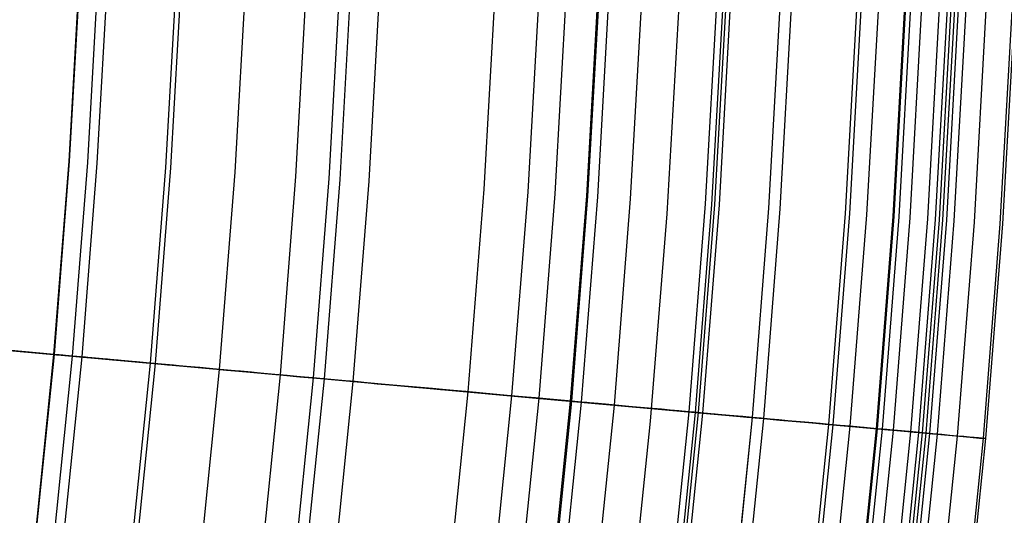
# Model space of a CAD drawing. Header units: millimetres. Extents: x -14 to 488, y -50 to 50.
# Tile 76 of 256: x 239.07 to 242.59, y -3.5 to -1.73. Entities that reach past the tile are written whole.
import ezdxf

# ---------------------------------------------------------------- set-up
doc = ezdxf.new("R2010")
doc.units = ezdxf.units.MM
doc.header["$MEASUREMENT"] = 0
doc.layers.add('Default', color=7, linetype='Continuous')

msp = doc.modelspace()

# ---------------------------------------------------------------- linework, layer by layer
at = {"layer": 'Default'}
for points in [[(239.3121, -0.1931), (239.3046, -0.8686), (239.2818, -1.5498), (239.2434, -2.2364), (239.189, -2.9277), (239.1181, -3.6234), (239.0306, -4.3229), (238.926, -5.0256), (238.804, -5.731), (238.6644, -6.4385), (238.5069, -7.1475), (238.3312, -7.8573), (238.1373, -8.5674), (237.9248, -9.2769), (237.6937, -9.9853), (237.4439, -10.6919), (237.1752, -11.3958), (236.8877, -12.0965), (236.5813, -12.7932), (236.2561, -13.4851)], [(239.3138, -0.1931), (239.3063, -0.8686), (239.2836, -1.5499), (239.2451, -2.2365), (239.1907, -2.9279), (239.1199, -3.6236), (239.0323, -4.3231), (238.9277, -5.0259), (238.8057, -5.7313), (238.6661, -6.4389), (238.5086, -7.1479), (238.3329, -7.8578), (238.139, -8.5678), (237.9265, -9.2774), (237.6954, -9.9859), (237.4455, -10.6925), (237.1768, -11.3965), (236.8893, -12.0972), (236.5829, -12.7939), (236.2576, -13.4858)], [(239.3792, -0.1931), (239.3717, -0.8701), (239.3489, -1.5528), (239.3104, -2.2409), (239.2558, -2.9338), (239.1848, -3.631), (239.0971, -4.332), (238.9922, -5.0363), (238.87, -5.7432), (238.7301, -6.4523), (238.5722, -7.1628), (238.3962, -7.8742), (238.2018, -8.5858), (237.9889, -9.297), (237.7573, -10.0069), (237.5069, -10.715), (237.2376, -11.4205), (236.9495, -12.1228), (236.6424, -12.821), (236.3164, -13.5144)], [(239.4131, -0.1931), (239.4055, -0.8708), (239.3827, -1.5543), (239.3442, -2.2432), (239.2896, -2.9368), (239.2185, -3.6348), (239.1306, -4.3366), (239.0257, -5.0416), (238.9033, -5.7494), (238.7632, -6.4592), (238.6052, -7.1706), (238.429, -7.8828), (238.2344, -8.5951), (238.0212, -9.3071), (237.7894, -10.0178), (237.5387, -10.7267), (237.2691, -11.433), (236.9806, -12.136), (236.6732, -12.835), (236.3469, -13.5292)], [(239.6594, -0.1931), (239.6518, -0.8763), (239.6288, -1.5653), (239.5899, -2.2597), (239.5349, -2.9589), (239.4632, -3.6626), (239.3747, -4.37), (239.2689, -5.0807), (239.1455, -5.7942), (239.0043, -6.5098), (238.845, -7.2269), (238.6673, -7.9448), (238.4712, -8.6629), (238.2563, -9.3806), (238.0226, -10.0971), (237.7699, -10.8117), (237.4981, -11.5237), (237.2073, -12.2323), (236.8974, -12.937), (236.5685, -13.6367)], [(239.6766, -0.1931), (239.669, -0.8767), (239.646, -1.5661), (239.6071, -2.2609), (239.552, -2.9605), (239.4803, -3.6645), (239.3917, -4.3723), (239.2859, -5.0835), (239.1624, -5.7973), (239.0211, -6.5133), (238.8617, -7.2308), (238.684, -7.9491), (238.4877, -8.6677), (238.2727, -9.3857), (238.0389, -10.1026), (237.786, -10.8176), (237.5142, -11.53), (237.2232, -12.2391), (236.9131, -12.9441), (236.584, -13.6443)], [(239.9073, -0.1931), (239.8997, -0.8818), (239.8765, -1.5764), (239.8373, -2.2763), (239.7818, -2.9812), (239.7096, -3.6905), (239.6203, -4.4037), (239.5137, -5.1201), (239.3893, -5.8393), (239.247, -6.5607), (239.0864, -7.2835), (238.9073, -8.0072), (238.7096, -8.7311), (238.4929, -9.4546), (238.2573, -10.1768), (238.0026, -10.8972), (237.7287, -11.6149), (237.4355, -12.3293), (237.1231, -13.0396), (236.7915, -13.745)], [(240.1252, -0.1931), (240.1175, -0.8866), (240.0941, -1.5861), (240.0547, -2.291), (239.9988, -3.0008), (239.9261, -3.7151), (239.8362, -4.4332), (239.7288, -5.1547), (239.6035, -5.879), (239.4602, -6.6054), (239.2985, -7.3333), (239.1182, -8.0621), (238.919, -8.7911), (238.7009, -9.5196), (238.4636, -10.2469), (238.2071, -10.9724), (237.9313, -11.6951), (237.636, -12.4145), (237.3215, -13.1298), (236.9875, -13.8402)], [(240.2442, -0.1931), (240.2365, -0.8893), (240.213, -1.5914), (240.1734, -2.299), (240.1173, -3.0115), (240.0443, -3.7285), (239.9541, -4.4494), (239.8463, -5.1736), (239.7206, -5.9006), (239.5767, -6.6298), (239.4143, -7.3605), (239.2333, -8.0921), (239.0334, -8.8238), (238.8145, -9.5551), (238.5763, -10.2852), (238.3188, -11.0134), (238.0419, -11.7389), (237.7456, -12.4611), (237.4298, -13.1791), (237.0946, -13.8922)], [(240.2832, -0.1931), (240.2755, -0.8901), (240.252, -1.5931), (240.2124, -2.3016), (240.1562, -3.015), (240.0831, -3.7329), (239.9928, -4.4547), (239.8848, -5.1798), (239.7589, -5.9077), (239.6149, -6.6378), (239.4523, -7.3694), (239.2711, -8.1019), (239.0709, -8.8346), (238.8517, -9.5668), (238.6132, -10.2978), (238.3554, -11.0269), (238.0782, -11.7533), (237.7815, -12.4763), (237.4653, -13.1952), (237.1297, -13.9092)], [(240.3872, -0.1931), (240.3794, -0.8924), (240.3558, -1.5978), (240.3161, -2.3086), (240.2597, -3.0243), (240.1864, -3.7446), (240.0957, -4.4688), (239.9874, -5.1963), (239.8611, -5.9266), (239.7166, -6.6591), (239.5535, -7.3932), (239.3717, -8.1281), (239.1709, -8.8632), (238.9509, -9.5978), (238.7116, -10.3312), (238.453, -11.0627), (238.1748, -11.7916), (237.8771, -12.517), (237.5599, -13.2383), (237.2232, -13.9546)], [(240.7995, -0.1931), (240.7917, -0.9016), (240.7678, -1.6161), (240.7275, -2.3362), (240.6704, -3.0614), (240.5961, -3.7911), (240.5043, -4.5247), (240.3946, -5.2618), (240.2666, -6.0017), (240.1202, -6.7438), (239.955, -7.4874), (239.7708, -8.2319), (239.5673, -8.9766), (239.3445, -9.7209), (239.1021, -10.4639), (238.8401, -11.205), (238.5583, -11.9434), (238.2567, -12.6783), (237.9353, -13.409)], [(240.957, -0.1931), (240.9491, -0.9051), (240.9251, -1.6232), (240.8846, -2.3468), (240.8272, -3.0755), (240.7526, -3.8088), (240.6603, -4.5461), (240.55, -5.2868), (240.4215, -6.0303), (240.2743, -6.7761), (240.1083, -7.5234), (239.9232, -8.2716), (239.7187, -9.02), (239.4948, -9.7679), (239.2512, -10.5146), (238.9878, -11.2593), (238.7047, -12.0013), (238.4016, -12.7399), (238.0786, -13.4742)], [(241.0543, -0.1931), (241.0463, -0.9073), (241.0223, -1.6275), (240.9817, -2.3533), (240.9241, -3.0843), (240.8492, -3.8198), (240.7567, -4.5593), (240.6461, -5.3022), (240.5171, -6.048), (240.3695, -6.796), (240.203, -7.5456), (240.0173, -8.2961), (239.8122, -9.0467), (239.5876, -9.7969), (239.3433, -10.5459), (239.0791, -11.2929), (238.7951, -12.0371), (238.4911, -12.7779), (238.1672, -13.5145)], [(241.1672, -0.1931), (241.1593, -0.9098), (241.1351, -1.6325), (241.0944, -2.3609), (241.0366, -3.0944), (240.9615, -3.8325), (240.8686, -4.5746), (240.7576, -5.3202), (240.6282, -6.0686), (240.48, -6.8192), (240.3129, -7.5714), (240.1266, -8.3245), (239.9208, -9.0778), (239.6954, -9.8306), (239.4502, -10.5822), (239.1852, -11.3318), (238.9001, -12.0787), (238.5951, -12.8221), (238.27, -13.5612)], [(238.2752, -13.5636), (238.6004, -12.8243), (238.9055, -12.0808), (239.1906, -11.3338), (239.4557, -10.5841), (239.7009, -9.8323), (239.9263, -9.0794), (240.1322, -8.326), (240.3185, -7.5727), (240.4857, -6.8204), (240.6338, -6.0696), (240.7633, -5.3211), (240.8743, -4.5754), (240.9672, -3.8332), (241.0423, -3.0949), (241.1001, -2.3613), (241.1409, -1.6328), (241.165, -0.9099), (241.173, -0.1931)], [(241.2066, -0.1931), (241.1987, -0.9106), (241.1745, -1.6343), (241.1337, -2.3636), (241.0758, -3.098), (241.0006, -3.8369), (240.9076, -4.58), (240.7965, -5.3264), (240.6669, -6.0757), (240.5186, -6.8273), (240.3513, -7.5804), (240.1647, -8.3344), (239.9587, -9.0887), (239.733, -9.8424), (239.4875, -10.5949), (239.2221, -11.3454), (238.9367, -12.0932), (238.6313, -12.8375), (238.3058, -13.5775)], [(241.3247, -0.1931), (241.3167, -0.9133), (241.2924, -1.6396), (241.2515, -2.3715), (241.1934, -3.1086), (241.1179, -3.8503), (241.0246, -4.596), (240.913, -5.3452), (240.783, -6.0972), (240.6341, -6.8515), (240.4662, -7.6074), (240.279, -8.3642), (240.0722, -9.1211), (239.8457, -9.8776), (239.5993, -10.6329), (239.3329, -11.3861), (239.0465, -12.1367), (238.74, -12.8837), (238.4133, -13.6264)], [(238.5315, -13.6856), (238.8628, -12.9333), (239.1751, -12.1729), (239.4566, -11.4358), (239.7202, -10.692), (239.9656, -9.942), (240.1928, -9.1863), (240.4017, -8.4253), (240.5921, -7.6595), (240.7639, -6.8893), (240.9169, -6.1152), (241.044, -5.3817), (241.1542, -4.6456), (241.2476, -3.907), (241.3241, -3.1666), (241.3836, -2.4245), (241.4261, -1.6814), (241.4517, -0.9374), (241.4602, -0.1931)], [(238.5315, -13.6856), (238.8628, -12.9333), (239.1751, -12.1729), (239.4566, -11.4358), (239.7202, -10.692), (239.9656, -9.942), (240.1928, -9.1863), (240.4017, -8.4253), (240.5921, -7.6595), (240.7639, -6.8893), (240.9169, -6.1152), (241.044, -5.3817), (241.1542, -4.6456), (241.2476, -3.907), (241.3241, -3.1666), (241.3836, -2.4245), (241.4261, -1.6814), (241.4517, -0.9374), (241.4602, -0.1931)], [(241.5929, -0.1931), (241.5848, -0.9192), (241.5604, -1.6515), (241.5191, -2.3895), (241.4606, -3.1327), (241.3844, -3.8805), (241.2903, -4.6324), (241.1778, -5.3878), (241.0467, -6.146), (240.8967, -6.9066), (240.7273, -7.6687), (240.5386, -8.4317), (240.3301, -9.1949), (240.1017, -9.9577), (239.8533, -10.7192), (239.5847, -11.4787), (239.2959, -12.2354), (238.9868, -12.9886), (238.6575, -13.7374)], [(241.6159, -0.1931), (241.6078, -0.9197), (241.5833, -1.6525), (241.542, -2.3911), (241.4835, -3.1347), (241.4073, -3.8831), (241.3131, -4.6355), (241.2005, -5.3914), (241.0693, -6.1502), (240.9191, -6.9113), (240.7497, -7.6739), (240.5608, -8.4375), (240.3522, -9.2013), (240.1236, -9.9645), (239.875, -10.7266), (239.6063, -11.4866), (239.3173, -12.2439), (239.008, -12.9976), (238.6784, -13.747)], [(241.6265, -0.1931), (241.6185, -0.92), (241.594, -1.653), (241.5526, -2.3918), (241.4941, -3.1357), (241.4178, -3.8843), (241.3236, -4.6369), (241.2111, -5.3931), (241.0798, -6.1522), (240.9296, -6.9135), (240.7601, -7.6764), (240.5711, -8.4402), (240.3624, -9.2042), (240.1338, -9.9677), (239.8851, -10.73), (239.6163, -11.4903), (239.3272, -12.2478), (239.0178, -13.0017), (238.6881, -13.7514)], [(241.6426, -0.1931), (241.6345, -0.9203), (241.61, -1.6537), (241.5687, -2.3928), (241.51, -3.1371), (241.4338, -3.8861), (241.3395, -4.6391), (241.2269, -5.3957), (241.0956, -6.1551), (240.9453, -6.9168), (240.7757, -7.68), (240.5866, -8.4442), (240.3778, -9.2086), (240.1491, -9.9725), (239.9003, -10.7352), (239.6313, -11.4958), (239.3421, -12.2537), (239.0325, -13.008), (238.7027, -13.758)], [(241.8202, -0.1931), (241.8121, -0.9243), (241.7874, -1.6616), (241.7459, -2.4048), (241.6869, -3.1531), (241.6103, -3.9061), (241.5155, -4.6632), (241.4023, -5.4239), (241.2702, -6.1874), (241.1191, -6.9532), (240.9486, -7.7206), (240.7585, -8.4889), (240.5486, -9.2575), (240.3186, -10.0255), (240.0685, -10.7923), (239.798, -11.5571), (239.5072, -12.3191), (239.196, -13.0775), (238.8644, -13.8316)], [(241.8205, -0.1931), (241.8123, -0.9243), (241.7877, -1.6617), (241.7461, -2.4048), (241.6872, -3.1531), (241.6105, -3.9061), (241.5158, -4.6633), (241.4025, -5.4239), (241.2705, -6.1874), (241.1194, -6.9533), (240.9489, -7.7207), (240.7588, -8.489), (240.5488, -9.2576), (240.3189, -10.0256), (240.0687, -10.7924), (239.7983, -11.5572), (239.5075, -12.3192), (239.1963, -13.0776), (238.8646, -13.8317)], [(241.8608, -0.1931), (241.8526, -0.9252), (241.828, -1.6635), (241.7864, -2.4075), (241.7274, -3.1567), (241.6506, -3.9107), (241.5557, -4.6687), (241.4423, -5.4303), (241.3101, -6.1948), (241.1588, -6.9615), (240.9881, -7.7299), (240.7978, -8.4992), (240.5876, -9.2687), (240.3573, -10.0376), (240.1069, -10.8054), (239.8361, -11.5711), (239.545, -12.334), (239.2334, -13.0934), (238.9013, -13.8483)], [(242.0944, -0.1931), (242.0862, -0.9303), (242.0613, -1.6739), (242.0194, -2.4232), (241.96, -3.1777), (241.8827, -3.937), (241.7871, -4.7004), (241.6729, -5.4674), (241.5398, -6.2373), (241.3874, -7.0095), (241.2155, -7.7833), (241.0238, -8.558), (240.8122, -9.3329), (240.5803, -10.1073), (240.3281, -10.8805), (240.0554, -11.6516), (239.7622, -12.42), (239.4483, -13.1847), (239.1139, -13.9451)], [(242.1098, -0.1931), (242.1016, -0.9307), (242.0768, -1.6746), (242.0348, -2.4242), (241.9754, -3.1791), (241.898, -3.9387), (241.8024, -4.7025), (241.6882, -5.4698), (241.555, -6.2401), (241.4026, -7.0126), (241.2306, -7.7868), (241.0388, -8.5619), (240.827, -9.3372), (240.595, -10.112), (240.3427, -10.8855), (240.0699, -11.657), (239.7765, -12.4257), (239.4626, -13.1908), (239.128, -13.9515)], [(242.1718, -0.1931), (242.1636, -0.9321), (242.1387, -1.6773), (242.0967, -2.4284), (242.0371, -3.1847), (241.9596, -3.9457), (241.8639, -4.7109), (241.7494, -5.4797), (241.616, -6.2514), (241.4632, -7.0254), (241.2909, -7.801), (241.0988, -8.5775), (240.8866, -9.3542), (240.6542, -10.1305), (240.4014, -10.9054), (240.1281, -11.6784), (239.8342, -12.4485), (239.5196, -13.215), (239.1844, -13.9771)], [(242.2655, -0.1931), (242.2572, -0.9341), (242.2323, -1.6815), (242.1901, -2.4347), (242.1304, -3.1931), (242.0527, -3.9563), (241.9566, -4.7236), (241.8419, -5.4946), (241.7081, -6.2684), (241.5549, -7.0446), (241.3821, -7.8224), (241.1894, -8.6011), (240.9766, -9.38), (240.7436, -10.1584), (240.4901, -10.9356), (240.216, -11.7107), (239.9212, -12.483), (239.6058, -13.2516), (239.2697, -14.0159)], [(242.2692, -0.1931), (242.261, -0.9342), (242.2361, -1.6817), (242.1939, -2.4349), (242.1342, -3.1934), (242.0565, -3.9567), (241.9604, -4.7242), (241.8456, -5.4952), (241.7118, -6.2691), (241.5586, -7.0454), (241.3858, -7.8232), (241.1931, -8.602), (240.9803, -9.381), (240.7472, -10.1595), (240.4937, -10.9368), (240.2195, -11.712), (239.9248, -12.4844), (239.6093, -13.2531), (239.2731, -14.0175)], [(242.2868, -0.1931), (242.2786, -0.9346), (242.2536, -1.6825), (242.2114, -2.4361), (242.1517, -3.195), (242.0739, -3.9587), (241.9778, -4.7265), (241.8629, -5.4979), (241.729, -6.2723), (241.5758, -7.049), (241.4029, -7.8272), (241.2101, -8.6064), (240.9972, -9.3859), (240.7639, -10.1648), (240.5103, -10.9424), (240.236, -11.718), (239.9411, -12.4908), (239.6254, -13.26), (239.2891, -14.0247)], [(242.3263, -0.1931), (242.3181, -0.9355), (242.2931, -1.6842), (242.2509, -2.4388), (242.191, -3.1986), (242.1132, -3.9632), (242.017, -4.7319), (241.902, -5.5042), (241.7679, -6.2795), (241.6145, -7.0571), (241.4414, -7.8363), (241.2484, -8.6164), (241.0352, -9.3968), (240.8017, -10.1766), (240.5477, -10.9552), (240.2731, -11.7317), (239.9778, -12.5054), (239.6618, -13.2754), (239.3251, -14.0411)], [(242.3894, -0.1931), (242.3812, -0.9369), (242.3561, -1.687), (242.3138, -2.443), (242.2539, -3.2042), (242.1759, -3.9703), (242.0795, -4.7405), (241.9643, -5.5142), (241.83, -6.291), (241.6762, -7.07), (241.5028, -7.8507), (241.3094, -8.6323), (241.0959, -9.4141), (240.8619, -10.1954), (240.6075, -10.9755), (240.3324, -11.7534), (240.0365, -12.5286), (239.7199, -13.3001), (239.3825, -14.0672)], [(242.4178, -0.1931), (242.4095, -0.9375), (242.3844, -1.6883), (242.3421, -2.4449), (242.2821, -3.2068), (242.204, -3.9735), (242.1075, -4.7443), (241.9922, -5.5187), (241.8578, -6.2961), (241.704, -7.0758), (241.5304, -7.8572), (241.3368, -8.6394), (241.1231, -9.4219), (240.8889, -10.2039), (240.6343, -10.9846), (240.3589, -11.7632), (240.0628, -12.539), (239.746, -13.3112), (239.4083, -14.0789)], [(242.4311, -0.1931), (242.4229, -0.9378), (242.3978, -1.6889), (242.3554, -2.4458), (242.2954, -3.208), (242.2173, -3.975), (242.1208, -4.7461), (242.0055, -5.5209), (241.871, -6.2986), (241.7171, -7.0786), (241.5434, -7.8602), (241.3498, -8.6428), (241.1359, -9.4256), (240.9017, -10.2079), (240.6469, -10.9889), (240.3715, -11.7678), (240.0753, -12.5439), (239.7583, -13.3164), (239.4205, -14.0845)], [(242.444, -0.1931), (242.4357, -0.9381), (242.4106, -1.6895), (242.3682, -2.4466), (242.3082, -3.2091), (242.2301, -3.9764), (242.1335, -4.7479), (242.0181, -5.5229), (241.8836, -6.3009), (241.7296, -7.0812), (241.5559, -7.8632), (241.3622, -8.646), (241.1483, -9.4291), (240.914, -10.2117), (240.6591, -10.993), (240.3835, -11.7722), (240.0872, -12.5487), (239.7701, -13.3215), (239.4322, -14.0898)], [(242.4576, -0.1931), (242.4493, -0.9384), (242.4242, -1.6901), (242.3818, -2.4476), (242.3218, -3.2104), (242.2436, -3.9779), (242.147, -4.7497), (242.0316, -5.5251), (241.897, -6.3034), (241.743, -7.084), (241.5692, -7.8663), (241.3754, -8.6495), (241.1614, -9.4329), (240.927, -10.2158), (240.672, -10.9974), (240.3963, -11.777), (240.0999, -12.5537), (239.7827, -13.3268)], [(242.4846, -0.1931), (242.4763, -0.939), (242.4511, -1.6913), (242.4087, -2.4494), (242.3486, -3.2128), (242.2704, -3.981), (242.1737, -4.7534), (242.0582, -5.5293), (241.9235, -6.3083), (241.7693, -7.0895), (241.5954, -7.8724), (241.4015, -8.6562), (241.1873, -9.4403), (240.9527, -10.2238), (240.6975, -11.0061), (240.4216, -11.7862), (240.125, -12.5636), (239.8074, -13.3373)], [(242.5567, -0.1931), (242.5484, -0.9406), (242.5232, -1.6945), (242.4807, -2.4542), (242.4204, -3.2193), (242.3421, -3.9891), (242.2452, -4.7632), (242.1294, -5.5408), (241.9944, -6.3214), (241.8399, -7.1043), (241.6656, -7.8889), (241.4713, -8.6744), (241.2566, -9.4601), (241.0215, -10.2453), (240.7658, -11.0293), (240.4893, -11.8111), (240.192, -12.5902), (239.8738, -13.3655)], [(242.6497, -0.1931), (242.6413, -0.9427), (242.6161, -1.6986), (242.5735, -2.4605), (242.513, -3.2276), (242.4345, -3.9996), (242.3373, -4.7758), (242.2212, -5.5556), (242.0858, -6.3383), (241.9309, -7.1234), (241.7561, -7.9102), (241.5613, -8.6978), (241.346, -9.4857), (241.1103, -10.2731), (240.8538, -11.0592), (240.5766, -11.8432), (240.2785, -12.6244), (239.9594, -13.4019)], [(242.6587, -0.1931), (242.6503, -0.9429), (242.6251, -1.699), (242.5824, -2.4611), (242.522, -3.2284), (242.4434, -4.0006), (242.3462, -4.777), (242.2301, -5.557), (242.0947, -6.34), (241.9397, -7.1253), (241.7649, -7.9122), (241.57, -8.7001), (241.3547, -9.4882), (241.1189, -10.2758), (240.8624, -11.0621), (240.585, -11.8463), (240.2868, -12.6277), (239.9677, -13.4054)]]:
    msp.add_lwpolyline(points, dxfattribs=at)
at = {"layer": 'Default', "extrusion": (0.091365, 0.995817, 0)}
for points in [[(-240.604, 22.2174), (-240.6044, 22.1869), (-240.6055, 22.1561), (-240.6073, 22.125), (-240.61, 22.0937), (-240.6134, 22.0623), (-240.6176, 22.0306), (-240.6226, 21.9988), (-240.6285, 21.9669), (-240.6353, 21.9349), (-240.6429, 21.9028), (-240.6514, 21.8707), (-240.6607, 21.8386), (-240.671, 21.8065), (-240.6821, 21.7745), (-240.6942, 21.7425), (-240.7071, 21.7107), (-240.721, 21.679), (-240.7358, 21.6474), (-240.7515, 21.6161), (-240.7681, 21.5851), (-240.7856, 21.5543), (-240.804, 21.5239), (-240.8233, 21.4938), (-240.8434, 21.4641), (-240.8645, 21.4347), (-240.8863, 21.4059), (-240.909, 21.3775), (-240.9325, 21.3497), (-240.9568, 21.3223), (-240.9819, 21.2956), (-241.0077, 21.2694), (-241.0342, 21.2439), (-241.0614, 21.219), (-241.0893, 21.1948), (-241.1179, 21.1713), (-241.147, 21.1486), (-241.1768, 21.1265), (-241.207, 21.1053), (-241.2378, 21.0848), (-241.2691, 21.0651), (-241.3008, 21.0462), (-241.3329, 21.0281), (-241.3654, 21.0109), (-241.3982, 20.9945), (-241.4313, 20.9789), (-241.4647, 20.9642), (-241.4983, 20.9503), (-241.5322, 20.9373), (-241.5661, 20.9252), (-241.6002, 20.9139), (-241.6344, 20.9034), (-241.6687, 20.8938), (-241.7029, 20.885), (-241.7372, 20.8771), (-241.7714, 20.87), (-241.8055, 20.8636), (-241.8396, 20.8581), (-241.8735, 20.8534), (-241.9073, 20.8494), (-241.9408, 20.8462), (-241.9742, 20.8438), (-242.0073, 20.842), (-242.0402, 20.841), (-242.0728, 20.8407), (-242.1054, 20.841), (-242.1383, 20.842), (-242.1714, 20.8438), (-242.2048, 20.8462), (-242.2384, 20.8494), (-242.2721, 20.8534), (-242.306, 20.8581), (-242.3401, 20.8636), (-242.3742, 20.87), (-242.4084, 20.8771), (-242.4427, 20.885), (-242.477, 20.8938), (-242.5112, 20.9034), (-242.5454, 20.9139), (-242.5795, 20.9252), (-242.6135, 20.9373), (-242.6473, 20.9503), (-242.6809, 20.9642), (-242.7143, 20.9789), (-242.7474, 20.9945), (-242.7802, 21.0109), (-242.8127, 21.0281), (-242.8448, 21.0462), (-242.8766, 21.0651), (-242.9078, 21.0848), (-242.9386, 21.1053), (-242.9689, 21.1265), (-242.9986, 21.1486), (-243.0277, 21.1713), (-243.0563, 21.1948), (-243.0842, 21.219), (-243.1114, 21.2439), (-243.1379, 21.2694), (-243.1638, 21.2956), (-243.1888, 21.3223), (-243.2131, 21.3497), (-243.2366, 21.3775), (-243.2593, 21.4059), (-243.2812, 21.4347), (-243.3022, 21.4641), (-243.3223, 21.4938), (-243.3416, 21.5239), (-243.36, 21.5543), (-243.3775, 21.5851), (-243.3941, 21.6161), (-243.4098, 21.6474), (-243.4246, 21.679), (-243.4385, 21.7107), (-243.4514, 21.7425), (-243.4635, 21.7745), (-243.4747, 21.8065), (-243.4849, 21.8386), (-243.4943, 21.8707), (-243.5027, 21.9028), (-243.5103, 21.9349), (-243.5171, 21.9669), (-243.523, 21.9988), (-243.528, 22.0306), (-243.5322, 22.0623), (-243.5357, 22.0937), (-243.5383, 22.125), (-243.5401, 22.1561), (-243.5412, 22.1869), (-243.5416, 22.2174)], [(-243.5416, 22.2174), (-243.5412, 22.248), (-243.5401, 22.2788), (-243.5383, 22.3099), (-243.5357, 22.3411), (-243.5322, 22.3726), (-243.528, 22.4043), (-243.523, 22.436), (-243.5171, 22.468), (-243.5103, 22.5), (-243.5027, 22.532), (-243.4943, 22.5641), (-243.4849, 22.5963), (-243.4747, 22.6284), (-243.4635, 22.6604), (-243.4514, 22.6924), (-243.4385, 22.7242), (-243.4246, 22.7559), (-243.4098, 22.7874), (-243.3941, 22.8187), (-243.3775, 22.8498), (-243.36, 22.8806), (-243.3416, 22.911), (-243.3223, 22.9411), (-243.3022, 22.9708), (-243.2812, 23.0001), (-243.2593, 23.029), (-243.2366, 23.0574), (-243.2131, 23.0852), (-243.1888, 23.1125), (-243.1638, 23.1393), (-243.1379, 23.1654), (-243.1114, 23.191), (-243.0842, 23.2158), (-243.0563, 23.24), (-243.0277, 23.2635), (-242.9986, 23.2863), (-242.9689, 23.3083), (-242.9386, 23.3296), (-242.9078, 23.3501), (-242.8766, 23.3698), (-242.8448, 23.3887), (-242.8127, 23.4068), (-242.7802, 23.424), (-242.7474, 23.4404), (-242.7143, 23.456), (-242.6809, 23.4707), (-242.6473, 23.4845), (-242.6135, 23.4975), (-242.5795, 23.5097), (-242.5454, 23.521), (-242.5112, 23.5315), (-242.477, 23.5411), (-242.4427, 23.5498), (-242.4084, 23.5578), (-242.3742, 23.5649), (-242.3401, 23.5712), (-242.306, 23.5767), (-242.2721, 23.5815), (-242.2384, 23.5854), (-242.2048, 23.5886), (-242.1714, 23.5911), (-242.1383, 23.5928), (-242.1054, 23.5939), (-242.0728, 23.5942), (-242.0402, 23.5939), (-242.0073, 23.5928), (-241.9742, 23.5911), (-241.9408, 23.5886), (-241.9073, 23.5854), (-241.8735, 23.5815), (-241.8396, 23.5767), (-241.8055, 23.5712), (-241.7714, 23.5649), (-241.7372, 23.5578), (-241.7029, 23.5498), (-241.6687, 23.5411), (-241.6344, 23.5315), (-241.6002, 23.521), (-241.5661, 23.5097), (-241.5322, 23.4975), (-241.4983, 23.4845), (-241.4647, 23.4707), (-241.4313, 23.456), (-241.3982, 23.4404), (-241.3654, 23.424), (-241.3329, 23.4068), (-241.3008, 23.3887), (-241.2691, 23.3698), (-241.2378, 23.3501), (-241.207, 23.3296), (-241.1768, 23.3083), (-241.147, 23.2863), (-241.1179, 23.2635), (-241.0893, 23.24), (-241.0614, 23.2158), (-241.0342, 23.191), (-241.0077, 23.1654), (-240.9819, 23.1393), (-240.9568, 23.1125), (-240.9325, 23.0852), (-240.909, 23.0574), (-240.8863, 23.029), (-240.8645, 23.0001), (-240.8434, 22.9708), (-240.8233, 22.9411), (-240.804, 22.911), (-240.7856, 22.8806), (-240.7681, 22.8498), (-240.7515, 22.8187), (-240.7358, 22.7874), (-240.721, 22.7559), (-240.7071, 22.7242), (-240.6942, 22.6924), (-240.6821, 22.6604), (-240.671, 22.6284), (-240.6607, 22.5963), (-240.6514, 22.5641), (-240.6429, 22.532), (-240.6353, 22.5), (-240.6285, 22.468), (-240.6226, 22.436), (-240.6176, 22.4043), (-240.6134, 22.3726), (-240.61, 22.3411), (-240.6073, 22.3099), (-240.6055, 22.2788), (-240.6044, 22.248), (-240.604, 22.2174)]]:
    msp.add_lwpolyline(points, dxfattribs=at)
at = {"layer": 'Default'}
for points in [[(239.0308, -2.9135, 67.1065), (240.1562, -3.015, 58.875), (240.9538, -3.087, 51.8783), (241.4835, -3.1347, 46.0296), (242.0371, -3.1847, 37.0252), (242.3082, -3.2091, 30.0773), (242.331, -3.2112, 28.9443), (242.332, -3.2113, 28.4238), (242.3218, -3.2104, 27.9372), (242.3115, -3.2094, 27.7073), (242.2975, -3.2082, 27.487), (242.2797, -3.2066, 27.2763), (242.258, -3.2046, 27.0759), (242.2324, -3.2023, 26.8859), (242.2026, -3.1996, 26.7068), (242.1861, -3.1981, 26.6215), (242.1686, -3.1966, 26.539), (242.1501, -3.1949, 26.4594), (242.1304, -3.1931, 26.3827), (242.1096, -3.1912, 26.3083), (242.0875, -3.1892, 26.2357), (242.0643, -3.1871, 26.1648), (242.0401, -3.185, 26.0956), (242.0148, -3.1827, 26.0282), (241.9886, -3.1803, 25.9625), (241.9614, -3.1779, 25.8986), (241.9334, -3.1753, 25.8366), (241.9047, -3.1727, 25.7763), (241.8752, -3.1701, 25.7179), (241.8451, -3.1674, 25.6614), (241.8144, -3.1646, 25.6068), (241.7832, -3.1618, 25.554), (241.7515, -3.1589, 25.5031), (241.7194, -3.156, 25.4542), (241.6869, -3.1531, 25.4072), (241.6542, -3.1501, 25.3622), (241.6213, -3.1472, 25.3192), (241.5884, -3.1442, 25.2781), (241.5554, -3.1412, 25.2389), (241.5225, -3.1383, 25.2018), (241.4898, -3.1353, 25.1666), (241.4573, -3.1324, 25.1334), (241.4253, -3.1295, 25.1021), (241.3937, -3.1266, 25.0728), (241.3627, -3.1238, 25.0455), (241.3323, -3.1211, 25.0202), (241.3027, -3.1184, 24.9968), (241.2739, -3.1158, 24.9754), (241.246, -3.1133, 24.956), (241.2191, -3.1109, 24.9385), (241.2061, -3.1097, 24.9305), (241.1934, -3.1086, 24.923), (241.1533, -3.105, 24.9005), (241.1449, -3.1042, 24.8961), (241.1368, -3.1035, 24.8921), (241.1289, -3.1028, 24.8884), (241.1211, -3.102, 24.8849), (241.1132, -3.1013, 24.8816), (241.105, -3.1006, 24.8784), (241.0964, -3.0998, 24.8752), (241.0873, -3.099, 24.872), (241.0423, -3.0949, 24.8577)], [(241.0423, -3.0949, 24.8577), (240.9771, -3.0891, 24.8387), (240.9126, -3.0832, 24.8179), (240.8489, -3.0775, 24.7953), (240.7861, -3.0718, 24.7711), (240.7242, -3.0662, 24.7452), (240.6632, -3.0607, 24.7178), (240.6032, -3.0553, 24.6889), (240.5443, -3.05, 24.6585), (240.4865, -3.0448, 24.6268), (240.4299, -3.0397, 24.5938), (240.3745, -3.0347, 24.5595), (240.3203, -3.0298, 24.524), (240.2675, -3.025, 24.4873), (240.216, -3.0204, 24.4496), (240.1659, -3.0159, 24.4108), (240.1173, -3.0115, 24.3711), (240.0702, -3.0072, 24.3305), (240.0246, -3.0031, 24.289), (239.9805, -2.9991, 24.2467), (239.9379, -2.9953, 24.2037), (239.8967, -2.9916, 24.1601), (239.857, -2.988, 24.1159), (239.8187, -2.9845, 24.0711), (239.7818, -2.9812, 24.0259), (239.7463, -2.978, 23.9802), (239.7122, -2.9749, 23.9342), (239.6795, -2.972, 23.8879), (239.648, -2.9691, 23.8412), (239.6179, -2.9664, 23.7943), (239.589, -2.9638, 23.7472), (239.5613, -2.9613, 23.6999), (239.5349, -2.9589, 23.6525), (239.5096, -2.9567, 23.6049), (239.4855, -2.9545, 23.5572), (239.4625, -2.9524, 23.5094), (239.4407, -2.9504, 23.4616), (239.4199, -2.9486, 23.4137), (239.4002, -2.9468, 23.3657), (239.3815, -2.9451, 23.3176), (239.3638, -2.9435, 23.2695), (239.3471, -2.942, 23.2214), (239.3314, -2.9406, 23.1732), (239.3166, -2.9392, 23.1251), (239.3027, -2.938, 23.0769), (239.2776, -2.9357, 22.9805), (239.2558, -2.9338, 22.8843), (239.2372, -2.9321, 22.7881), (239.2217, -2.9307, 22.6922), (239.2092, -2.9296, 22.5964), (239.1997, -2.9287, 22.5007), (239.1929, -2.9281, 22.4053), (239.189, -2.9277, 22.31), (239.1877, -2.9276, 22.2148), (239.189, -2.9277, 22.1199), (239.1928, -2.9281, 22.0251), (239.1991, -2.9287, 21.9305), (239.208, -2.9295, 21.8361), (239.2193, -2.9305, 21.742), (239.2332, -2.9317, 21.648), (239.2495, -2.9332, 21.5543), (239.2683, -2.9349, 21.4608), (239.2896, -2.9368, 21.3677), (239.3133, -2.9389, 21.2748), (239.3395, -2.9413, 21.1822), (239.3683, -2.9439, 21.09), (239.3997, -2.9467, 20.9981), (239.4337, -2.9498, 20.9067), (239.4704, -2.9531, 20.8157), (239.5098, -2.9567, 20.7252), (239.552, -2.9605, 20.6352), (239.597, -2.9646, 20.5457), (239.645, -2.9689, 20.4569), (239.6959, -2.9735, 20.3689), (239.7499, -2.9783, 20.2816), (239.8072, -2.9835, 20.1953), (239.8676, -2.989, 20.1099), (239.9315, -2.9947, 20.0257), (239.9988, -3.0008, 19.9426), (240.0697, -3.0072, 19.8609), (240.1441, -3.0139, 19.7806), (240.1827, -3.0174, 19.7411), (240.2223, -3.021, 19.702), (240.2627, -3.0246, 19.6634), (240.3042, -3.0283, 19.6253), (240.3465, -3.0322, 19.5877), (240.3898, -3.0361, 19.5507), (240.4341, -3.0401, 19.5143), (240.4794, -3.0442, 19.4784), (240.5257, -3.0483, 19.4432), (240.5729, -3.0526, 19.4086), (240.6212, -3.0569, 19.3747), (240.6883, -3.063, 19.3294), (240.7065, -3.0646, 19.3166), (240.7251, -3.0663, 19.3029), (240.7442, -3.068, 19.2883), (240.7639, -3.0698, 19.2726), (240.7843, -3.0717, 19.2558), (240.8272, -3.0755, 19.2183), (240.8738, -3.0797, 19.175), (240.9241, -3.0843, 19.1253), (240.9784, -3.0892, 19.069), (241.0366, -3.0944, 19.0055), (241.0967, -3.0998, 18.9373), (241.1553, -3.1051, 18.8682), (241.2126, -3.1103, 18.797), (241.2692, -3.1154, 18.7226), (241.3253, -3.1205, 18.6436), (241.3812, -3.1255, 18.5591), (241.4373, -3.1306, 18.4678), (241.4941, -3.1357, 18.3684), (241.5516, -3.1409, 18.26), (241.6098, -3.1461, 18.1415), (241.6685, -3.1514, 18.0118), (241.7274, -3.1567, 17.87), (241.7863, -3.1621, 17.7151), (241.8449, -3.1673, 17.5462), (241.9029, -3.1726, 17.3627), (241.96, -3.1777, 17.1636), (242.0159, -3.1828, 16.9483), (242.0703, -3.1877, 16.7161), (242.1229, -3.1924, 16.4664), (242.1735, -3.197, 16.1986), (242.2216, -3.2013, 15.912), (242.267, -3.2054, 15.6061), (242.3486, -3.2128, 14.9339), (242.4159, -3.2189, 14.177), (242.467, -3.2235, 13.3305), (242.5, -3.2265, 12.3895), (242.522, -3.2284, 5.7896), (242.5204, -3.2283, 5.6241), (242.5155, -3.2279, 5.4622), (242.5074, -3.2271, 5.3039), (242.4961, -3.2261, 5.1493), (242.4817, -3.2248, 4.9982), (242.4643, -3.2232, 4.8508), (242.4438, -3.2214, 4.707), (242.4204, -3.2193, 4.5668), (242.3942, -3.2169, 4.4302), (242.3651, -3.2143, 4.2971), (242.3332, -3.2114, 4.1676), (242.2986, -3.2083, 4.0416), (242.2613, -3.2049, 3.919), (242.2215, -3.2013, 3.7997), (242.1791, -3.1975, 3.6838), (242.1342, -3.1934, 3.5711), (242.0868, -3.1892, 3.4617), (242.0371, -3.1847, 3.3554), (241.9849, -3.18, 3.2521), (241.9302, -3.175, 3.1517), (241.8731, -3.1699, 3.0541), (241.8136, -3.1645, 2.9593), (241.7516, -3.1589, 2.8671), (241.6872, -3.1531, 2.7774), (241.6203, -3.1471, 2.69), (241.5509, -3.1408, 2.6051), (241.4788, -3.1343, 2.5223), (241.404, -3.1276, 2.4417), (241.3264, -3.1206, 2.3632), (241.2459, -3.1133, 2.2867), (241.1624, -3.1058, 2.2121), (241.0758, -3.098, 2.1394), (240.9861, -3.0899, 2.0684), (240.893, -3.0815, 1.9992), (240.7965, -3.0728, 1.9318), (240.6966, -3.0637, 1.8661), (240.593, -3.0544, 1.8021), (240.4858, -3.0447, 1.74), (240.3747, -3.0347, 1.6796), (240.2597, -3.0243, 1.621), (240.1407, -3.0136, 1.5642), (240.0176, -3.0025, 1.5092), (239.8904, -2.991, 1.4561), (239.7591, -2.9792, 1.405), (239.6235, -2.9669, 1.3559), (239.4836, -2.9543, 1.3088), (239.3393, -2.9413, 1.2638), (239.1907, -2.9279, 1.2211), (239.0376, -2.9141, 1.1805)]]:
    msp.add_polyline3d(points, dxfattribs=at)

doc.saveas('drawing.dxf')
